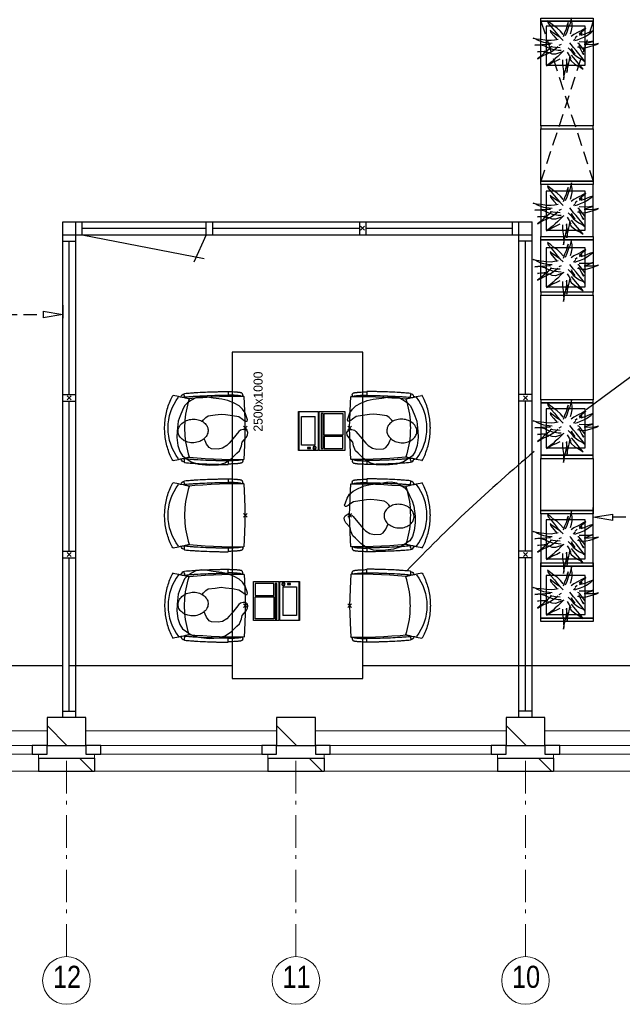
# Model space of a CAD drawing. Header units: millimetres. Extents: x 293454 to 524618, y 211738 to 307297.
# Tile 23 of 152: x 372879 to 377500, y 247976 to 255522. Entities that reach past the tile are written whole.
import ezdxf

# ---------------------------------------------------------------- set-up
doc = ezdxf.new("R2010")
doc.units = ezdxf.units.MM
doc.header["$LTSCALE"] = 400
doc.header["$PDMODE"] = 3
doc.header["$PDSIZE"] = 15
doc.linetypes.add('HIDDEN', pattern=[0.375, 0.25, -0.125])
doc.linetypes.add('STYLE_06', pattern=[1.041641, 0.625, -0.208282, 0.069427, -0.138931])
for name, color, linetype in [('-ve', 2, 'HIDDEN'), ('co2-1-n-1-0-8_ip0', 7, 'Continuous'), ('inlay', 6, 'Continuous'), ('inr', 4, 'Continuous'), ('plant', 114, 'Continuous'), ('plat', 5, 'Continuous'), ('symbol', 1, 'Continuous'), ('timmerwerk-ge', 150, 'Continuous'), ('timmerwerk-ve', 8, 'HIDDEN')]:
    doc.layers.add(name, color=color, linetype=linetype)
for name, color, linetype, lineweight in [('Buitenkozijnen', 140, 'Continuous', 15), ('mat-baksteen', 5, 'Continuous', 25), ('mat-kalkzandsteen', 5, 'Continuous', 25), ('None', 7, 'Continuous', 9)]:
    doc.layers.add(name, color=color, linetype=linetype, lineweight=lineweight)
doc.styles.add('Arial Narrow', font='ARIALN.TTF', dxfattribs={"height": 222.25})
doc.styles.add('s100', font='stylu.ttf', dxfattribs={"height": 100})
doc.styles.get("Standard").update_dxf_attribs({"font": 'arial.ttf'})
doc.dimstyles.new('CAL-N1-050-25', dxfattribs={"dimscale": 50, "dimtxt": 2.5, "dimasz": 3, "dimexe": 1.5, "dimexo": 0, "dimgap": 0.3, "dimtad": 0, "dimdec": 4, "dimrnd": 1, "dimdsep": 46, "dimtxsty": 'Standard', "dimblk": 'CLOSED', "dimcen": 0, "dimdle": 1.25, "dimclrt": 249, "dimadec": 0, "dimazin": 0, "dimtfac": 0.9, "dimtdec": 4, "dimtix": 1, "dimtmove": 0, "dimatfit": 3, "dimldrblk": 'CLOSED', "dimfxl": 1, "dimtvp": 1, "dimtolj": 1, "dimtzin": 0, "dimarcsym": 0})

# ---------------------------------------------------------------- blocks, each defined once
blk = doc.blocks.new('*X48')
at = {"layer": 'None', "lineweight": 9}
blk.add_line((-148.5, -148.5), (4, 4), dxfattribs=at)
blk = doc.blocks.new('*X49')
at = {"layer": 'None', "lineweight": 9}
blk.add_line((100, 100), (200, 200), dxfattribs=at)
blk = doc.blocks.new('Penant best-uitbr  (2D)')
at = {"layer": 'mat-baksteen', "lineweight": 25}
for p, q in [((-215, 200), (215, 200)), ((-215, 100), (-215, 200)), ((215, 100), (215, 200)), ((-215, 100), (215, 100))]:
    blk.add_line(p, q, dxfattribs=at)
at = {"layer": 'mat-kalkzandsteen', "lineweight": 25}
blk.add_lwpolyline([(-148.5, 4), (148.5, 4), (148.5, -210), (-148.5, -210)], close=True, dxfattribs=at)
at = {"layer": 'mat-baksteen'}
blk.add_blockref('*X49', (0, 0), dxfattribs=at)
at = {"layer": 'mat-kalkzandsteen'}
blk.add_blockref('*X48', (0, 0), dxfattribs=at)
blk = doc.blocks.new('Gevelpui best-uitbr 1330 (2D)')
at = {"layer": 'Buitenkozijnen', "lineweight": 15}
for p, q in [((-731.5, 71), (731.5, 71)), ((-731.5, 4), (-731.5, 71)), ((-731.5, 4), (731.5, 4)), ((731.5, 4), (731.5, 71))]:
    blk.add_line(p, q, dxfattribs=at)
at = {"layer": 'Buitenkozijnen', "color": 92, "lineweight": 25}
for points in [[(-731.5, 71), (-617.5, 71), (-617.5, 4), (-731.5, 4)], [(617.5, 71), (731.5, 71), (731.5, 4), (617.5, 4)]]:
    blk.add_lwpolyline(points, close=True, dxfattribs=at)
at = {"layer": 'None', "color": 43, "linetype": 'Continuous', "lineweight": 9}
blk.add_line((-731.5, -107), (731.5, -107), dxfattribs=at)
at = {"layer": 'None', "color": 43, "linetype": 'Continuous', "lineweight": 9, "flags": 128}
blk.add_lwpolyline([(-665, 71), (-665, 200), (665, 200), (665, 71)], dxfattribs=at)
blk = doc.blocks.new('co2-1-n-1-0-8_b2')
for p, q in [((-251.5, -20.3), (-255.8, -20.3)), ((251.5, -20.3), (255.8, -20.3)), ((-249.1, -132.2), (-279.1, -131.7)), ((-251.6, -131.7), (-251.6, -132.2)), ((251.6, -131.7), (251.6, -132.2)), ((-220.5, -431.4), (-220.7, -431.4)), ((220.7, -431.4), (220.5, -431.4)), ((-250, -554.2), (-241.1, -513.2)), ((-239.3, -492.8), (-236.8, -493.3)), ((-231.5, -468.8), (-234.2, -468.3)), ((234.4, -468), (231.4, -468.6)), ((236.7, -493), (239.1, -492.6)), ((241.1, -513.2), (250, -554.2))]:
    blk.add_line(p, q)
at = {"flags": 128}
for points in [[(-238.5, -9.5), (-189.8, -6), (-126.6, -2.7), (-63.3, -0.7), (0, 0)], [(0, 0), (63.3, -0.7), (126.6, -2.7), (189.8, -6), (238.5, -9.5)], [(-255.8, -20.3), (-257.1, -20.4), (-258.3, -20.7), (-259.5, -21.1), (-260.7, -21.6), (-261.9, -22.1), (-263, -22.8), (-264.1, -23.6), (-265.4, -24.8), (-266.8, -26.5), (-267.8, -28.1), (-268.4, -29.4), (-268.8, -30.4), (-269.5, -32.8), (-270, -34.9), (-270.5, -37.1), (-270.9, -39.4), (-271.3, -41.9), (-271.6, -44.3), (-272, -46.9), (-272.4, -49.7), (-272.7, -52.9), (-273.1, -56.4), (-273.5, -60.3), (-273.8, -64.4), (-274.2, -69.1), (-274.6, -74.7), (-275, -81.4), (-275.4, -89.2), (-275.8, -98.1), (-276, -105.6), (-276.2, -113.7), (-276.3, -122.4), (-276.4, -131.8)], [(-223.6, -431.8), (-228.8, -369.6), (-233.1, -307.4), (-236.5, -244.1), (-239, -180.9), (-240.5, -117.6), (-241, -54.2), (-240.8, -12)], [(240.8, -12), (240.9, -73.4), (240.1, -134.8), (238.4, -198.1), (235.7, -261.3), (232, -324.6), (227.4, -387.7), (223.6, -431.8)], [(255.8, -20.3), (257.1, -20.4), (258.3, -20.7), (259.5, -21.1), (260.7, -21.6), (261.9, -22.1), (263, -22.8), (264.1, -23.6), (265.4, -24.8), (266.8, -26.5), (267.8, -28.1), (268.4, -29.4), (268.8, -30.4), (269.5, -32.8), (270, -34.9), (270.5, -37.1), (270.9, -39.4), (271.3, -41.9), (271.6, -44.3), (272, -46.9), (272.4, -49.7), (272.7, -52.9), (273.1, -56.4), (273.5, -60.3), (273.8, -64.4), (274.2, -69.1), (274.6, -74.7), (275, -81.4), (275.4, -89.2), (275.8, -98.1), (276, -105.6), (276.2, -113.7), (276.3, -122.4), (276.4, -131.8)], [(-250, -468), (-253.3, -468.2), (-255.6, -468.2), (-257.8, -468.2), (-259.7, -468), (-261.4, -467.8), (-262.7, -467.5), (-264.9, -466.6), (-266.3, -450.4), (-267.4, -435.8), (-268.5, -422.4), (-269.3, -410.3), (-270, -401), (-270.6, -392.6), (-271.1, -385.1), (-271.5, -378.5), (-271.8, -372.8), (-272.1, -368), (-272.9, -354.6), (-273.7, -340.4), (-274.5, -325.4), (-275.2, -310.1), (-275.8, -294.9), (-276.6, -274.8), (-277.3, -254.8), (-277.8, -234.9), (-278, -228.3), (-278.2, -221.8), (-278.3, -215.3), (-278.4, -208.9), (-278.5, -202.3), (-278.7, -195.2), (-278.8, -187.2), (-278.9, -178.1), (-279, -168.1), (-279.1, -157), (-279.1, -144.8), (-279.1, -131.7)], [(-240.5, -95.2), (-241.5, -95.2), (-243, -95.2), (-244.8, -95.2), (-246.8, -95.2), (-248.9, -95.3), (-251, -95.3)], [(-250, -468), (-248.5, -467.9), (-246.1, -467.6), (-243.8, -467.2), (-241.7, -466.8), (-239.8, -466.3), (-238.2, -465.8), (-237, -465.2), (-235, -464), (-236.3, -448.9), (-237.4, -435.5), (-238.3, -423.4), (-239.1, -412.6), (-239.8, -403.2), (-240.3, -395.1), (-240.8, -388.6), (-241.2, -382.4), (-241.6, -376), (-242, -369.6), (-242.4, -363.2), (-243.5, -343.6), (-244.5, -323.8), (-245.4, -304), (-246.2, -285.1), (-246.9, -266.1), (-247.5, -247.9), (-247.9, -231.1), (-248, -226.2), (-248.2, -220.5), (-248.3, -213.9), (-248.5, -206.4), (-248.6, -197.9), (-248.8, -188.5), (-248.9, -176.2), (-249, -162.7), (-249.1, -147.9), (-249.1, -132.2)], [(249.1, -132.2), (249.1, -146.9), (249, -160.6), (248.9, -172.9), (248.8, -183.9), (248.7, -193.5), (248.5, -201.8), (248.4, -208.3), (248.3, -214.7), (248.2, -221.1), (248, -227.6), (247.9, -234.1), (247.3, -253.9), (246.6, -273.8), (245.9, -293.6), (245, -312.5), (244.1, -331.4), (243.2, -349.5), (242.2, -366.2), (241.9, -371), (241.5, -376.6), (241.1, -383.1), (240.6, -390.6), (240.1, -398.9), (239.4, -408.1), (238.5, -420.2), (237.5, -433.4), (236.4, -447.9), (235, -464), (237, -465.2), (238.2, -465.8), (239.8, -466.3), (241.7, -466.8), (243.8, -467.2), (246.1, -467.6), (248.5, -467.9), (250, -468)], [(240.7, -95.2), (241.5, -95.2), (243, -95.2), (244.8, -95.2), (246.8, -95.2), (248.9, -95.3), (250.8, -95.3)], [(250, -468), (253.3, -468.2), (255.6, -468.2), (257.8, -468.2), (259.7, -468), (261.4, -467.8), (262.7, -467.5), (263.7, -467.1), (265, -466.1), (266, -453.4), (267, -441.6), (267.8, -430.7), (268.6, -420.8), (269.2, -412), (269.8, -404.1), (270.3, -397.1), (270.7, -390.6), (271.1, -384.3), (271.5, -377.9), (271.9, -371.5), (272.3, -365), (273.4, -345.2), (274.5, -325.3), (275.4, -305.3), (276, -290.1), (276.6, -274.8), (277.1, -259.7), (277.6, -245.3), (277.9, -231.9), (278, -226.9), (278.2, -221.2), (278.3, -214.5), (278.5, -206.9), (278.6, -198.4), (278.7, -188.9), (278.9, -176.5), (279, -162.9), (279.1, -148), (279.1, -131.7), (249.1, -132.2)], [(-241.1, -513.2), (-239, -503.7), (-237.1, -494.8), (-234.9, -484.6), (-232.9, -475.3), (-231.1, -466.9), (-229.4, -459.3), (-228, -452.7), (-226.8, -447), (-225.7, -442.2), (-224.9, -438.4)], [(-224.9, -438.4), (-224.4, -436.2), (-224.1, -434.5), (-223.8, -433.2), (-223.6, -432.5)], [(-223.7, -432.8), (-223.7, -432.8), (-223.6, -432.5)], [(-223.6, -431.7), (-223.6, -431.7), (-223.6, -431.8)], [(0, -465.5), (-18.1, -465.2), (-36.1, -464.6), (-59.3, -463.1), (-82.5, -460.9), (-105.6, -457.9), (-128.5, -454.2), (-151.9, -449.7), (-175, -444.4), (-197.9, -438.3), (-220.5, -431.4)], [(220.5, -431.4), (198.1, -438.3), (175.3, -444.3), (152.1, -449.7), (128.5, -454.2), (105.7, -457.9), (82.8, -460.8), (59.5, -463.1), (36.1, -464.6), (18.1, -465.2), (0, -465.5)], [(223.6, -431.8), (223.6, -431.7), (223.6, -431.7)], [(223.6, -432.5), (223.6, -432.5), (223.7, -432.8)], [(223.6, -432.5), (223.7, -432.8), (224, -434), (224.4, -435.9), (224.9, -438.4)], [(224.9, -438.4), (225.7, -442.2), (226.8, -447), (228, -452.7), (229.4, -459.3), (231.1, -466.8), (232.9, -475.2), (234.9, -484.6), (237.1, -494.8), (239, -503.7), (241.1, -513.2)], [(-248.6, -556.9), (-241.7, -560.6), (-230.9, -566), (-220.5, -570.8), (-209.7, -575.6), (-197.7, -580.6), (-185.6, -585.3), (-173.3, -589.7), (-161, -593.7), (-148.6, -597.5), (-136.1, -601), (-123.5, -604.2), (-110.8, -607), (-98.1, -609.6), (-85.4, -611.8), (-72.6, -613.8), (-59.7, -615.4), (-46.8, -616.7), (-33.9, -617.7), (-22.6, -618.2), (-10.7, -618.6), (0, -618.7)], [(0, -618.7), (7.7, -618.6), (19.8, -618.3), (31.2, -617.8), (42.9, -617), (55.8, -615.8), (68.7, -614.3), (81.5, -612.4), (94.3, -610.3), (107, -607.8), (119.7, -605.1), (132.3, -602), (144.8, -598.6), (157.2, -594.9), (169.5, -590.9), (181.8, -586.7), (194, -582.1), (206, -577.2), (217.9, -572), (228.2, -567.2), (238.9, -562), (248.7, -556.9)]]:
    blk.add_lwpolyline(points, dxfattribs=at)
for centre, radius, start, end in [((-251.5, -32.8), 12.5, 31.88123, 90), ((-251.5, -32.8), 12.5, 293.14629, 327.65776), ((-238.3, -12), 2.5, 94.56646, 179.48074), ((238.3, -12), 2.5, 0.51926, 85.43354), ((251.5, -32.8), 12.5, 90, 148.11877), ((251.5, -32.8), 12.5, 212.34224, 246.85371), ((-226.1, -432), 2.5, 341.68171, 5.2297), ((-226.1, -431.9), 2.5, 347.79098, 5.22757), ((226.1, -431.9), 2.5, 174.77243, 192.20902), ((226.1, -432), 2.5, 174.778, 187.14446), ((226.1, -432), 2.5, 187.15482, 198.3185), ((-233.6, -464.5), 28.8, 186.1005, 258.54259), ((-166.7, -477.3), 75, 191.73142, 197.31644), ((-233.7, -464.5), 3.77, 192.88655, 261.7566), ((0.2, -200.9), 391.2, 232.63547, 269.9709), ((-0.2, -200.9), 391.2, 270.03074, 307.36288), ((234, -464.6), 3.4, 276.6537, 346.92859), ((166.7, -477.3), 75, 342.67468, 348.45132), ((234, -464.6), 28.4, 280.35782, 354.00571), ((-247.5, -554.8), 2.5, 167.79098, 242.16084), ((247.5, -554.8), 2.5, 297.83916, 12.20902)]:
    blk.add_arc(centre, radius, start, end)
for points in [[(-243.3, -32.8), (-243.7, -32.8), (-244.1, -33.5), (-245, -36.2), (-245.5, -38.1), (-246.4, -43.2), (-246.9, -46.3), (-247.8, -53.6), (-248.3, -57.8), (-249.1, -67), (-249.5, -72), (-250.2, -82.7), (-250.6, -88.4), (-251.1, -100.3), (-251.3, -106.4), (-251.5, -118.9), (-251.6, -125.3), (-251.6, -131.7)], [(243.3, -32.8), (243.7, -32.8), (244.1, -33.5), (245, -36.2), (245.5, -38.1), (246.4, -43.2), (246.9, -46.3), (247.8, -53.6), (248.3, -57.8), (249.1, -67), (249.5, -72), (250.2, -82.7), (250.6, -88.4), (251.1, -100.3), (251.3, -106.4), (251.5, -118.9), (251.6, -125.3), (251.6, -131.7)]]:
    blk.add_open_spline(points, degree=3, knots=[0, 0, 0, 0, 0.125, 0.125, 0.25, 0.25, 0.375, 0.375, 0.5, 0.5, 0.625, 0.625, 0.75, 0.75, 0.875, 0.875, 0.9994014, 0.9994014, 0.9994014, 0.9994014])
at = {"layer": 'co2-1-n-1-0-8_ip0'}
blk.add_point((0, 0), dxfattribs=at)
blk = doc.blocks.new('symb-LPTP_b2')
for p, q in [((150, 0), (-150, 0)), ((-150, 0), (-150, -155)), ((150, -155), (150, 0)), ((150, -5), (-150, -5)), ((-110, -25), (-110, -129)), ((110, -25), (-110, -25)), ((110, -129), (110, -25)), ((110, -129), (-110, -129)), ((150, -155), (-150, -155)), ((150, -160), (-150, -160)), ((-150, -160), (-150, -355)), ((150, -355), (150, -160)), ((-150, -355), (150, -355))]:
    blk.add_line(p, q)
for points in [[(126.4, -69.8), (133.6, -69.8), (133.6, -91.9), (126.4, -91.9)], [(128.4, -71.8), (131.6, -71.8), (131.6, -89.9), (128.4, -89.9)], [(-135, -175), (135, -175), (135, -188.8), (-135, -188.8)], [(32.1, -198.8), (-135, -198.8), (-135, -340), (32.1, -340)], [(42.1, -198.8), (135, -198.8), (135, -340), (42.1, -340)]]:
    blk.add_lwpolyline(points, close=True)
for points in [[(-129.8, -157.5, 10, 10, 0), (-110.7, -157.5, 10, 10, 0)], [(129.8, -157.5, 10, 10, 0), (110.7, -157.5, 10, 10, 0)]]:
    blk.add_lwpolyline(points, format="xyseb")
for radius in [12.6, 7.57]:
    blk.add_circle((130, -123.9), radius)
blk = doc.blocks.new('tfel 2500x1000')
at = {"layer": 'inr'}
blk.add_lwpolyline([(-2500, -500), (0, -500), (0, 500), (-2500, 500)], close=True, dxfattribs=at)
at = {"layer": 'inr', "rotation": 180}
blk.add_blockref('co2-1-n-1-0-8_b2', (-1942.8, 400), dxfattribs=at)
at = {"layer": 'inr', "xscale": -1, "rotation": 180}
for name, p in [('co2-1-n-1-0-8_b2', (-1250, 400)), ('co2-1-n-1-0-8_b2', (-580.7, 400)), ('symb-LPTP_b2', (-1907.2, -16.5))]:
    blk.add_blockref(name, p, dxfattribs=at)
at = {"layer": 'inr', "xscale": -1}
for name, p in [('symb-LPTP_b2', (-603.6, -7)), ('co2-1-n-1-0-8_b2', (-1942.8, -400))]:
    blk.add_blockref(name, p, dxfattribs=at)
at = {"layer": 'inr'}
for p in [(-1250, -400), (-580.7, -400)]:
    blk.add_blockref('co2-1-n-1-0-8_b2', p, dxfattribs=at)
at = {"layer": 'symbol', "style": 's100'}
blk.add_text('2500x1000', height=69.56, dxfattribs=at).set_placement((-608.6, 267.5))
blk = doc.blocks.new('SYMB-PS01_B2')
blk.add_lwpolyline([(58.6, 67.4), (69.9, 77.8), (86, 96.6), (96.2, 116.4), (97.7, 170.3), (98.9, 217.4), (92.2, 250.7), (80.6, 302.7), (67.2, 348.9), (45.4, 376.3), (34.1, 387.9), (26.6, 400.2), (25.8, 409.6), (35.8, 414.1), (52.2, 410), (91.1, 399.8), (121.7, 384.5), (148.5, 360), (172.8, 323.3), (197.5, 278.9), (212.1, 231.9), (226.3, 168.8), (242.3, 111.1), (246.7, 76.3), (243.8, 35.7), (228.6, 1.8), (211, -31.7), (189.9, -56.4), (157.6, -74.3), (117.4, -97.9), (79.2, -115.8), (3.3, -132.4), (-46.9, -138.2), (-106.7, -136.4), (-153.5, -126.6), (-188.7, -109.6), (-215.4, -77.6), (-241.3, -46.4), (-264.4, 7.1), (-281.7, 87.7), (-285.3, 159.4), (-274.4, 212.1), (-245.6, 262.8), (-208.8, 307.7), (-193.1, 328.9), (-157.4, 347.2), (-130.7, 355.4), (-98.1, 391.1), (-80.1, 403.4), (-61.1, 407.8), (-46.6, 401.9), (-35.3, 388.5), (-34.1, 373.2), (-36.8, 351.9), (-46.2, 340), (-98.7, 286.6), (-128.1, 256.2), (-144.3, 235.4), (-162, 200.8), (-165.4, 167), (-158.2, 116.6), (-147, 99), (-118, 82.3), (-92.6, 73.9), (-75.3, 68.1)])
blk.add_lwpolyline([(-98.1, -12.2, 0.078796), (-89.7, -57.2, 0.088041), (-69.3, -92.8, 0.105312), (-38.1, -117.4, 0.121926), (-4.5, -124.7, 0.121926), (28.7, -115.5, 0.105312), (58.5, -89.2, 0.088041), (76.7, -52.4, 0.078796), (82.6, -7.1, 0.078796), (74.1, 37.9, 0.088041), (53.8, 73.5, 0.105312), (22.6, 98.1, 0.121926), (-11.1, 105.4, 0.121926), (-44.2, 96.2, 0.105312), (-74, 69.9, 0.088041), (-92.2, 33.1, 0.078796)], format="xyb", close=True)
blk = doc.blocks.new('boom nieuw 01')
at = {"layer": 'plant', "extrusion": (0, -4.44089e-16, -1)}
for p, q in [((-574, 694), (-627, 737)), ((-627, 737), (-616, 698)), ((-574, 694), (-627, 737)), ((-627, 737), (-616, 698)), ((-616, 698), (-564, 639)), ((-616, 698), (-564, 639)), ((-519, 654), (-574, 694)), ((-519, 654), (-574, 694)), ((-298, 670), (-316, 598)), ((-285, 709), (-298, 670)), ((-285, 665), (-285, 709)), ((-279, 616), (-285, 665)), ((-257, 677), (-284, 619)), ((-257, 677), (-284, 619)), ((-238, 749), (-257, 677)), ((-238, 749), (-257, 677)), ((-225, 789), (-238, 749)), ((-225, 789), (-238, 749)), ((-225, 745), (-225, 789)), ((-225, 745), (-225, 789)), ((-219, 696), (-225, 745)), ((-219, 696), (-225, 745)), ((-219, 630), (-219, 696)), ((-219, 630), (-219, 696)), ((-531, 541), (-584, 584)), ((-584, 584), (-573, 545)), ((-531, 541), (-584, 584)), ((-584, 584), (-573, 545)), ((-573, 545), (-520, 486)), ((-573, 545), (-520, 486)), ((-564, 639), (-510, 574)), ((-564, 639), (-510, 574)), ((-476, 501), (-531, 541)), ((-476, 501), (-531, 541)), ((-467, 618), (-519, 654)), ((-467, 618), (-519, 654)), ((-510, 574), (-463, 510)), ((-510, 574), (-463, 510)), ((-424, 465), (-476, 501)), ((-424, 465), (-476, 501)), ((-412, 565), (-467, 618)), ((-412, 565), (-467, 618)), ((-463, 510), (-423, 466)), ((-463, 510), (-423, 466)), ((-369, 511), (-412, 565)), ((-369, 511), (-412, 565)), ((-344, 540), (-368, 472)), ((-316, 598), (-344, 540)), ((-308, 551), (-333, 488)), ((-308, 551), (-333, 488)), ((-284, 619), (-308, 551)), ((-284, 619), (-308, 551)), ((-243, 519), (-227, 576)), ((-243, 519), (-227, 576)), ((-187, 511), (-234, 479)), ((-187, 511), (-234, 479)), ((-227, 576), (-219, 630)), ((-227, 576), (-219, 630)), ((-119, 548), (-187, 511)), ((-55, 579), (-119, 548)), ((-55, 579), (-119, 548)), ((-101, 524), (-55, 560)), ((-101, 524), (-55, 560)), ((-95, 500), (-50, 537)), ((-4, 517), (-70, 496)), ((-4, 517), (-70, 496)), ((9, 617), (-55, 579)), ((9, 617), (-55, 579)), ((-55, 560), (-36, 579)), ((-55, 560), (-36, 579)), ((-36, 579), (9, 617)), ((-36, 579), (9, 617)), ((73, 551), (-4, 517)), ((73, 551), (-4, 517)), ((20, 490), (61, 517)), ((20, 490), (61, 517)), ((61, 517), (92, 539)), ((61, 517), (92, 539)), ((126, 569), (73, 551)), ((126, 569), (73, 551)), ((92, 539), (126, 569)), ((92, 539), (126, 569)), ((-831, 440), (-863, 451)), ((-863, 451), (-808, 440)), ((-831, 440), (-863, 451)), ((-863, 451), (-808, 440)), ((-838, 331), (-790, 339)), ((-838, 331), (-790, 339)), ((-787, 335), (-838, 331)), ((-787, 335), (-838, 331)), ((-793, 417), (-831, 440)), ((-793, 417), (-831, 440)), ((-808, 440), (-733, 432)), ((-808, 440), (-733, 432)), ((-751, 400), (-793, 417)), ((-751, 400), (-793, 417)), ((-790, 339), (-724, 343)), ((-790, 339), (-724, 343)), ((-737, 335), (-787, 335)), ((-737, 335), (-787, 335)), ((-690, 378), (-751, 400)), ((-690, 378), (-751, 400)), ((-691, 320), (-737, 335)), ((-733, 432), (-646, 419)), ((-733, 432), (-646, 419)), ((-724, 343), (-665, 349)), ((-724, 343), (-665, 349)), ((-601, 365), (-690, 378)), ((-601, 365), (-690, 378)), ((-665, 349), (-613, 352)), ((-665, 349), (-613, 352)), ((-646, 419), (-567, 415)), ((-646, 419), (-567, 415)), ((-613, 352), (-578, 349)), ((-613, 352), (-578, 349)), ((-547, 362), (-601, 365)), ((-547, 362), (-601, 365)), ((-567, 415), (-510, 423)), ((-567, 415), (-510, 423)), ((-520, 486), (-467, 421)), ((-520, 486), (-467, 421)), ((-510, 423), (-451, 434)), ((-510, 423), (-451, 434)), ((-398, 347), (-436, 328)), ((-398, 347), (-436, 328)), ((-369, 412), (-424, 465)), ((-369, 412), (-424, 465)), ((-423, 466), (-397, 444)), ((-423, 466), (-397, 444)), ((-231, 344), (-254, 371)), ((-231, 344), (-254, 371)), ((-192, 292), (-231, 344)), ((-192, 292), (-231, 344)), ((-195, 409), (-161, 444)), ((-170, 410), (-128, 424)), ((-170, 410), (-128, 424)), ((-167, 460), (-136, 488)), ((-167, 460), (-136, 488)), ((-128, 424), (-78, 443)), ((-128, 424), (-78, 443)), ((-105, 362), (-122, 364)), ((-105, 362), (-122, 364)), ((-113, 330), (-85, 277)), ((-113, 330), (-85, 277)), ((-83, 336), (-105, 362)), ((-83, 336), (-105, 362)), ((-15, 385), (-100, 387)), ((-15, 385), (-100, 387)), ((-43, 284), (-83, 336)), ((-43, 284), (-83, 336)), ((-78, 443), (-25, 464)), ((-78, 443), (-25, 464)), ((-25, 464), (20, 490)), ((-25, 464), (20, 490)), ((69, 341), (-16, 343)), ((69, 341), (-16, 343)), ((71, 388), (-15, 385)), ((71, 388), (-15, 385)), ((-5, 354), (51, 371)), ((-5, 354), (51, 371)), ((51, 371), (104, 389)), ((51, 371), (104, 389)), ((154, 344), (69, 341)), ((154, 344), (69, 341)), ((140, 402), (71, 388)), ((140, 402), (71, 388)), ((104, 389), (140, 402)), ((104, 389), (140, 402)), ((135, 327), (188, 345)), ((135, 327), (188, 345)), ((224, 359), (154, 344)), ((224, 359), (154, 344)), ((188, 345), (224, 359)), ((188, 345), (224, 359)), ((-794, 221), (-746, 230)), ((-794, 221), (-746, 230)), ((-743, 226), (-794, 221)), ((-743, 226), (-794, 221)), ((-746, 230), (-680, 234)), ((-746, 230), (-680, 234)), ((-694, 225), (-743, 226)), ((-694, 225), (-743, 226)), ((-737, 139), (-688, 167)), ((-737, 139), (-688, 167)), ((-686, 193), (-722, 163)), ((-686, 193), (-722, 163)), ((-647, 211), (-694, 225)), ((-647, 211), (-694, 225)), ((-636, 315), (-691, 320)), ((-636, 315), (-691, 320)), ((-688, 167), (-620, 196)), ((-688, 167), (-620, 196)), ((-648, 228), (-686, 193)), ((-648, 228), (-686, 193)), ((-642, 298), (-680, 321)), ((-642, 298), (-680, 321)), ((-680, 234), (-621, 240)), ((-680, 234), (-621, 240)), ((-604, 263), (-648, 228)), ((-604, 263), (-648, 228)), ((-592, 206), (-647, 211)), ((-592, 206), (-647, 211)), ((-601, 281), (-642, 298)), ((-601, 281), (-642, 298)), ((-620, 196), (-568, 225)), ((-620, 196), (-568, 225)), ((-553, 314), (-604, 263)), ((-553, 314), (-604, 263)), ((-540, 259), (-601, 281)), ((-540, 259), (-601, 281)), ((-549, 186), (-592, 206)), ((-549, 186), (-592, 206)), ((-583, 313), (-496, 300)), ((-583, 313), (-496, 300)), ((-568, 225), (-511, 263)), ((-568, 225), (-511, 263)), ((-496, 183), (-549, 186)), ((-496, 183), (-549, 186)), ((-451, 246), (-540, 259)), ((-451, 246), (-540, 259)), ((-511, 263), (-472, 292)), ((-511, 263), (-472, 292)), ((-496, 300), (-417, 296)), ((-496, 300), (-417, 296)), ((-392, 219), (-496, 183)), ((-392, 219), (-496, 183)), ((-472, 292), (-455, 309)), ((-472, 292), (-455, 309)), ((-403, 195), (-454, 144)), ((-403, 195), (-454, 144)), ((-397, 243), (-451, 246)), ((-397, 243), (-451, 246)), ((-369, 232), (-403, 195)), ((-369, 232), (-403, 195)), ((-354, 238), (-392, 219)), ((-354, 238), (-392, 219)), ((-297, 215), (-269, 162)), ((-297, 215), (-269, 162)), ((-281, 288), (-232, 238)), ((-281, 288), (-232, 238)), ((-194, 216), (-242, 260)), ((-194, 216), (-242, 260)), ((-233, 285), (-204, 233)), ((-233, 285), (-204, 233)), ((-232, 238), (-199, 194)), ((-232, 238), (-199, 194)), ((-186, 120), (-227, 169)), ((-186, 120), (-227, 169)), ((-204, 233), (-174, 186)), ((-204, 233), (-174, 186)), ((-199, 194), (-138, 143)), ((-199, 194), (-138, 143)), ((-174, 186), (-194, 216)), ((-174, 186), (-194, 216)), ((-151, 244), (-192, 292)), ((-151, 244), (-192, 292)), ((-33, 98), (-151, 244)), ((-33, 98), (-151, 244)), ((-127, 307), (-59, 290)), ((-127, 307), (-59, 290)), ((-85, 277), (-56, 224)), ((-85, 277), (-56, 224)), ((-59, 290), (16, 294)), ((-59, 290), (16, 294)), ((-56, 224), (-25, 178)), ((-56, 224), (-25, 178)), ((-25, 178), (-46, 207)), ((-25, 178), (-46, 207)), ((-3, 235), (-43, 284)), ((-3, 235), (-43, 284)), ((16, 294), (79, 310)), ((16, 294), (79, 310)), ((79, 310), (135, 327)), ((79, 310), (135, 327)), ((-748, 141), (-796, 107)), ((-748, 141), (-796, 107)), ((-796, 107), (-737, 139)), ((-796, 107), (-737, 139)), ((-722, 163), (-748, 141)), ((-722, 163), (-748, 141)), ((-597, 22), (-646, -12)), ((-597, 22), (-646, -12)), ((-646, -12), (-586, 20)), ((-646, -12), (-586, 20)), ((-572, 44), (-597, 22)), ((-572, 44), (-597, 22)), ((-586, 20), (-537, 48)), ((-586, 20), (-537, 48)), ((-535, 74), (-572, 44)), ((-535, 74), (-572, 44)), ((-537, 48), (-469, 77)), ((-537, 48), (-469, 77)), ((-497, 109), (-535, 74)), ((-497, 109), (-535, 74)), ((-454, 144), (-497, 109)), ((-454, 144), (-497, 109)), ((-469, 77), (-417, 106)), ((-469, 77), (-417, 106)), ((-380, 87), (-378, 37)), ((-380, 87), (-378, 37)), ((-378, 37), (-372, -25)), ((-378, 37), (-372, -25)), ((-317, 95), (-308, 24)), ((-317, 95), (-308, 24)), ((-317, -32), (-303, 34)), ((-317, -32), (-303, 34)), ((-308, 24), (-304, -32)), ((-308, 24), (-304, -32)), ((-303, 34), (-304, 107)), ((-303, 34), (-304, 107)), ((-293, -58), (-278, 12)), ((-293, -58), (-278, 12)), ((-278, 12), (-263, 89)), ((-278, 12), (-263, 89)), ((-269, 162), (-239, 109)), ((-269, 162), (-239, 109)), ((-267, 114), (-235, 70)), ((-267, 114), (-235, 70)), ((-263, 89), (-248, 155)), ((-263, 89), (-248, 155)), ((-235, 70), (-173, 19)), ((-235, 70), (-173, 19)), ((-69, -25), (-186, 120)), ((-69, -25), (-186, 120)), ((-173, 19), (-128, -8)), ((-173, 19), (-128, -8)), ((-138, 143), (-93, 116)), ((-138, 143), (-93, 116)), ((-93, 116), (-36, 86)), ((-93, 116), (-36, 86)), ((-36, 86), (2, 56)), ((-36, 86), (2, 56)), ((2, 56), (-33, 98)), ((2, 56), (-33, 98)), ((-372, -25), (-363, -96)), ((-372, -25), (-363, -96)), ((-363, -96), (-359, -152)), ((-363, -96), (-359, -152)), ((-359, -152), (-354, -201)), ((-359, -152), (-354, -201)), ((-348, -178), (-333, -108)), ((-348, -178), (-333, -108)), ((-333, -108), (-317, -32)), ((-333, -108), (-317, -32)), ((-304, -32), (-299, -81)), ((-304, -32), (-299, -81)), ((-303, -124), (-293, -58)), ((-303, -124), (-293, -58)), ((-299, -81), (-303, -124)), ((-299, -81), (-303, -124)), ((-128, -8), (-72, -38)), ((-128, -8), (-72, -38)), ((-72, -38), (-33, -68)), ((-72, -38), (-33, -68)), ((-33, -68), (-69, -25)), ((-33, -68), (-69, -25)), ((-358, -244), (-348, -178)), ((-358, -244), (-348, -178)), ((-354, -201), (-358, -244)), ((-354, -201), (-358, -244))]:
    blk.add_line(p, q, dxfattribs=at)
at = {"layer": 'timmerwerk-ge', "linetype": 'Continuous', "extrusion": (0, -4.44089e-16, -1)}
for p, q in [((0, 647), (-647, 647)), ((-647, 647), (-647, 0)), ((0, 0), (0, 647)), ((-647, 0), (0, 0))]:
    blk.add_line(p, q, dxfattribs=at)
blk = doc.blocks.new('_CLOSED')
at = {"color": 0, "linetype": 'ByBlock'}
for p, q in [((-1, 0.167), (0, 0)), ((-1, 0.167), (-1, -0.167)), ((0, 0), (-1, -0.167))]:
    blk.add_line(p, q, dxfattribs=at)
blk = doc.blocks.new('*D1668')
at = {"layer": '-ve', "color": 0, "lineweight": -2, "transparency": 16777216}
for p, q in [((377276.3, 251686.5), (377276.3, 251783.2)), ((378877.8, 251686.5), (378877.8, 251783.2)), ((378727.8, 251708.2), (377426.3, 251708.2))]:
    blk.add_line(p, q, dxfattribs=at)
at = {"layer": 'Defpoints', "color": 0, "transparency": 16777216}
for p in [(377276.3, 251708.2), (377276.3, 251686.5), (378877.8, 251686.5)]:
    blk.add_point(p, dxfattribs=at)
at = {"layer": '-ve', "color": 0, "lineweight": -2, "transparency": 16777216, "xscale": 150, "yscale": 150, "zscale": 150, "rotation": 180}
blk.add_blockref('_CLOSED', (377276.3, 251708.2), dxfattribs=at)
at = {"layer": '-ve', "color": 0, "lineweight": -2, "transparency": 16777216, "xscale": 150, "yscale": 150, "zscale": 150}
blk.add_blockref('_CLOSED', (378877.8, 251708.2), dxfattribs=at)
at = {"layer": '-ve', "color": 249, "transparency": 16777216, "insert": (378077.1, 251835.8), "char_height": 125, "attachment_point": 5}
blk.add_mtext('\\A1;1602', dxfattribs=at)
blk = doc.blocks.new('*D1672')
at = {"layer": '-ve', "color": 0, "lineweight": -2, "transparency": 16777216}
for p, q in [((371859.3, 253333.6), (371859.3, 253187.1)), ((373209.3, 253333.6), (373209.3, 253187.1)), ((372009.3, 253262.1), (373059.3, 253262.1))]:
    blk.add_line(p, q, dxfattribs=at)
at = {"layer": 'Defpoints', "color": 0, "transparency": 16777216}
for p in [(371859.3, 253333.6), (373209.3, 253333.6), (373209.3, 253262.1)]:
    blk.add_point(p, dxfattribs=at)
at = {"layer": '-ve', "color": 0, "lineweight": -2, "transparency": 16777216, "xscale": 150, "yscale": 150, "zscale": 150, "rotation": 180}
blk.add_blockref('_CLOSED', (371859.3, 253262.1), dxfattribs=at)
at = {"layer": '-ve', "color": 0, "lineweight": -2, "transparency": 16777216, "xscale": 150, "yscale": 150, "zscale": 150}
blk.add_blockref('_CLOSED', (373209.3, 253262.1), dxfattribs=at)
at = {"layer": '-ve', "color": 249, "transparency": 16777216, "insert": (372534.3, 253389.8), "char_height": 125, "attachment_point": 5}
blk.add_mtext('\\A1;1350', dxfattribs=at)

msp = doc.modelspace()

# ---------------------------------------------------------------- linework, layer by layer
at = {"layer": '-ve'}
msp.add_point((375508.59062, 253923.5115), dxfattribs=at)
at = {"layer": 'inlay'}
for p, q in [((373209.34062, 250570.5115), (371957.84062, 250570.5115)), ((373309.34062, 250570.5115), (373259.34062, 250570.5115)), ((374509.34062, 250570.5115), (373309.34062, 250570.5115)), ((378953.03391, 250570.5115), (375509.34062, 250570.5115))]:
    msp.add_line(p, q, dxfattribs=at)
for start, end in [(58.815408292, 127.441293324), (129.895528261, 136.302682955)]:
    msp.add_arc((384495.88134, 243034.54742), 11961.17347, start, end, dxfattribs=at)
at = {"layer": 'None', "color": 7, "linetype": 'STYLE_06', "lineweight": 9}
for p, q in [((373237.84062, 248341.0238), (373237.84062, 249841.0238)), ((374997.84062, 248341.0238), (374997.84062, 249841.0238)), ((376757.84062, 248341.0238), (376757.84062, 249841.0238))]:
    msp.add_line(p, q, dxfattribs=at)
at = {"layer": 'None', "color": 43, "linetype": 'Continuous', "lineweight": 9}
for centre in [(373237.84062, 248158.41738), (374997.84062, 248158.41738), (376757.84062, 248158.41738)]:
    msp.add_circle(centre, 182.60642, dxfattribs=at)
at = {"layer": 'plat'}
for p, q in [((373209.34062, 253973.5115), (376807.84062, 253973.5115)), ((373209.34062, 250173.5115), (373209.34062, 253973.5115)), ((373309.34062, 250173.5115), (373309.34062, 253973.5115)), ((373309.34062, 253873.5115), (373309.34062, 253973.5115)), ((373359.34062, 253873.5115), (373359.34062, 253973.5115)), ((374309.34062, 253873.5115), (374309.34062, 253973.5115)), ((374359.34062, 253873.5115), (374359.34062, 253973.5115)), ((375483.59062, 253973.5115), (375483.59062, 253873.5115)), ((375533.59062, 253973.5115), (375533.59062, 253873.5115)), ((376657.84062, 253873.5115), (376657.84062, 253973.5115)), ((376707.84062, 250173.5115), (376707.84062, 253973.5115)), ((376807.84062, 250173.5115), (376807.84062, 253973.5115)), ((373209.34062, 253873.5115), (376807.84062, 253873.5115)), ((373359.34062, 253923.5115), (374309.34062, 253923.5115)), ((373359.34062, 253873.5115), (374293.2651, 253691.291)), ((374309.34062, 253873.5115), (374213.31589, 253663.32731)), ((374359.34062, 253923.5115), (375483.59062, 253923.5115)), ((375533.59062, 253923.5115), (376657.84062, 253923.5115)), ((373209.34062, 253823.5115), (373309.34062, 253823.5115)), ((373259.34062, 252648.48412), (373259.34062, 253823.5115)), ((376807.84062, 253823.5115), (376707.84062, 253823.5115)), ((376757.84062, 252648.48412), (376757.84062, 253823.5115)), ((373209.34062, 252648.48412), (373309.34062, 252648.48412)), ((376807.84062, 252648.48412), (376707.84062, 252648.48412)), ((373209.34062, 252598.48412), (373309.34062, 252598.48412)), ((373259.34062, 251448.45675), (373259.34062, 252598.48412)), ((373259.34062, 251448.45675), (373259.34062, 252598.48412)), ((376807.84062, 252598.48412), (376707.84062, 252598.48412)), ((376757.84062, 251448.45675), (376757.84062, 252598.48412)), ((376757.84062, 251448.45675), (376757.84062, 252598.48412)), ((376757.84062, 251448.45675), (376757.84062, 252598.48412)), ((373209.34062, 251448.45675), (373309.34062, 251448.45675)), ((376807.84062, 251448.45675), (376707.84062, 251448.45675)), ((373209.34062, 251398.45675), (373309.34062, 251398.45675)), ((373259.34062, 250223.42938), (373259.34062, 251398.45675)), ((376807.84062, 251398.45675), (376707.84062, 251398.45675)), ((376757.84062, 250223.42938), (376757.84062, 251398.45675)), ((373209.34062, 250223.34719), (373309.34062, 250223.51157)), ((376807.84062, 250223.34719), (376707.84062, 250223.51157))]:
    msp.add_line(p, q, dxfattribs=at)
for p in [(375508.59062, 253923.5115), (373259.34062, 252623.48412), (376757.84062, 252623.48412), (373259.34062, 251423.45675), (373259.34062, 251423.45675), (376757.84062, 251423.45675), (376757.84062, 251423.45675)]:
    msp.add_point(p, dxfattribs=at)
at = {"layer": 'timmerwerk-ge'}
for points in [[(376876.34062, 255509.5115), (376876.34062, 255534.5115), (377276.34062, 255534.5115), (377276.34062, 255509.5115)], [(376876.34062, 255509.5115), (377276.34062, 255509.5115), (377276.34062, 254709.5115), (376876.34062, 254709.5115)], [(376876.34062, 254709.5115), (376876.34062, 254684.5115), (377276.34062, 254684.5115), (377276.34062, 254709.5115)], [(376876.34062, 254684.5115), (377276.34062, 254684.5115), (377276.34062, 254284.5115), (376876.34062, 254284.5115)], [(376876.34062, 254259.5115), (376876.34062, 254284.5115), (377276.34062, 254284.5115), (377276.34062, 254259.5115)], [(376876.34062, 253859.5115), (377276.34062, 253859.5115), (377276.34062, 254259.5115), (376876.34062, 254259.5115)], [(376876.34062, 253834.5115), (376876.34062, 253859.5115), (377276.34062, 253859.5115), (377276.34062, 253834.5115)], [(376876.34062, 253834.5115), (377276.34062, 253834.5115), (377276.34062, 253434.5115), (376876.34062, 253434.5115)], [(376876.34062, 253434.5115), (376876.34062, 253409.5115), (377276.34062, 253409.5115), (377276.34062, 253434.5115)], [(376876.34062, 253409.5115), (377276.34062, 253409.5115), (377276.34062, 252609.5115), (376876.34062, 252609.5115)], [(376876.34062, 252609.5115), (376876.34062, 252584.5115), (377276.34062, 252584.5115), (377276.34062, 252609.5115)], [(376876.34062, 252184.5115), (377276.34062, 252184.5115), (377276.34062, 252584.5115), (376876.34062, 252584.5115)], [(376876.34062, 252184.5115), (376876.34062, 252159.5115), (377276.34062, 252159.5115), (377276.34062, 252184.5115)], [(376876.34062, 252159.5115), (377276.34062, 252159.5115), (377276.34062, 251759.5115), (376876.34062, 251759.5115)], [(376876.34062, 251734.5115), (376876.34062, 251759.5115), (377276.34062, 251759.5115), (377276.34062, 251734.5115)], [(376876.34062, 251334.5115), (377276.34062, 251334.5115), (377276.34062, 251734.5115), (376876.34062, 251734.5115)], [(376876.34062, 251334.5115), (376876.34062, 251359.5115), (377276.34062, 251359.5115), (377276.34062, 251334.5115)], [(376876.34062, 251334.5115), (377276.34062, 251334.5115), (377276.34062, 250934.5115), (376876.34062, 250934.5115)], [(376876.34062, 250909.5115), (376876.34062, 250934.5115), (377276.34062, 250934.5115), (377276.34062, 250909.5115)]]:
    msp.add_lwpolyline(points, close=True, dxfattribs=at)
at = {"layer": 'timmerwerk-ve'}
for p, q in [((377276.34062, 255509.5115), (376876.34062, 254284.5115)), ((376876.34062, 255509.5115), (377276.34062, 254284.5115))]:
    msp.add_line(p, q, dxfattribs=at)

# ---------------------------------------------------------------- block references
at = {"layer": '-ve', "xscale": 0.4608, "yscale": 0.4608, "zscale": 0.4608}
for p in [(377215.39961, 255173.20063), (377215.39961, 253908.48102), (377215.39961, 253475.49019), (377215.39961, 252240.60961), (377215.39961, 251391.2527), (377215.39961, 250963.56283)]:
    msp.add_blockref('boom nieuw 01', p, dxfattribs=at)
at = {"layer": 'mat-baksteen', "color": 7, "xscale": -1, "rotation": 180}
for p in [(373237.84062, 249963.5115), (374997.84062, 249963.5115), (376757.84062, 249963.5115)]:
    msp.add_blockref('Penant best-uitbr  (2D)', p, dxfattribs=at)
at = {"layer": 'None', "color": 7, "xscale": -1, "rotation": 180}
for p in [(372357.84062, 249963.5115), (374117.84062, 249963.5115), (375877.84062, 249963.5115), (377637.84062, 249963.5115)]:
    msp.add_blockref('Gevelpui best-uitbr 1330 (2D)', p, dxfattribs=at)
at = {"layer": 'symbol'}
for name, p, rotation in [('tfel 2500x1000', (375009.34062, 252973.5115), 90), ('SYMB-PS01_B2', (375800.76952, 252378.78275), 84.40234322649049), ('SYMB-PS01_B2', (375779.52667, 251725.98821), 84.40234322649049)]:
    msp.add_blockref(name, p, dxfattribs=dict(at, rotation=rotation))
at = {"layer": 'symbol', "xscale": -1, "rotation": 275.5976567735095}
for p in [(374217.91171, 252378.78275), (374217.91171, 251051.96424)]:
    msp.add_blockref('SYMB-PS01_B2', p, dxfattribs=at)

# ---------------------------------------------------------------- texts
at = {"layer": 'None', "color": 8, "char_height": 169.333333, "attachment_point": 1, "style": 'Arial Narrow'}
for s, insert in [('12', (373134.12111, 248271.17496)), ('11', (374894.12111, 248271.17496)), ('10', (376654.12111, 248271.17496))]:
    msp.add_mtext(s, dxfattribs=dict(at, insert=insert))

# ---------------------------------------------------------------- dimensions: what is measured, and where the dimension line sits
at = {"layer": '-ve'}
for p1, p2, distance, picture, middle in [((371859.34062, 253333.62751), (373209.34062, 253333.62751), -71.56466, '*D1672', (372534.34062, 253389.79136)), ((378877.84062, 251686.54176), (377276.34062, 251686.54176), -21.62275, '*D1668', (378077.09062, 251835.80775))]:
    dim = msp.add_aligned_dim(p1=p1, p2=p2, distance=distance, dimstyle='CAL-N1-050-25', dxfattribs=at)
    dim.commit()
    dim.dimension.update_dxf_attribs({"geometry": picture, "text_midpoint": middle})

doc.saveas('drawing.dxf')
